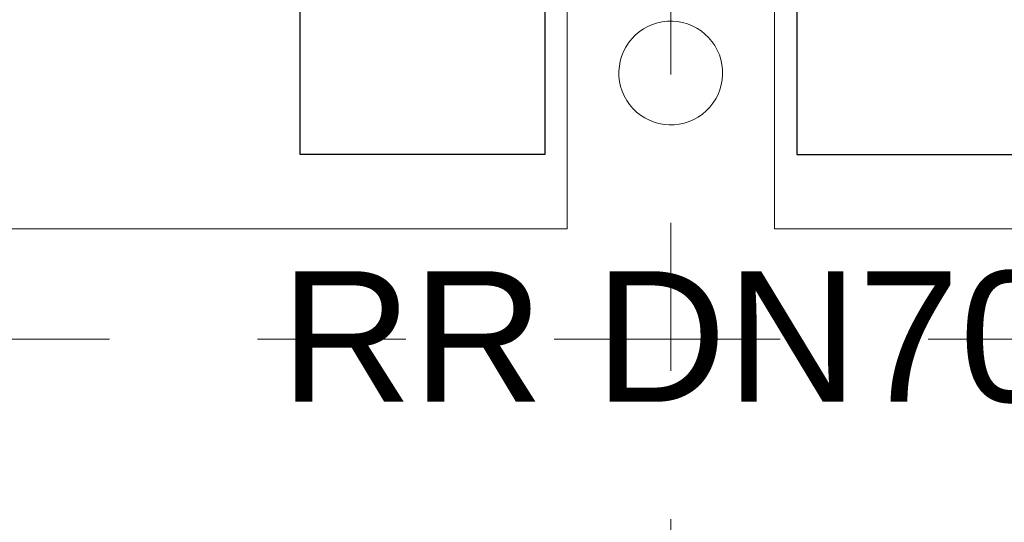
# Model space of a CAD drawing. Header units: metres. Extents: x -180 to 4, y -49 to 6.
# Tile 135 of 256: x -145.46 to -144.796, y -40.242 to -39.903. Entities that reach past the tile are written whole.
import ezdxf

# ---------------------------------------------------------------- set-up
doc = ezdxf.new("R2010")
doc.units = ezdxf.units.M
doc.header["$LTSCALE"] = 0.05
doc.header["$PDMODE"] = 1
doc.header["$PDSIZE"] = -2
doc.linetypes.add('ISO-10 Strichpunktlinie', pattern=[4.699, 3.048, -0.762, 0.127, -0.762])
doc.linetypes.add('Linienart-53', pattern=[5.291531, 3.175, -1.058062, 0.352704, -0.705764])
doc.layers.get('0').update_dxf_attribs({"lineweight": 25})
for name, color, linetype, lineweight, true_color in [('30 -33 Aussenwände- 7 Fassade_ Elemente', 7, 'Continuous', 9, 0x00aacc), ('70 -72 Beschriftung- 1 Beschriftung allgemein', 7, 'Continuous', 9, 0xff6633), ('70 -72 Beschriftung- 7 Detailverweise Linie', 7, 'Continuous', 9, 0x00dd00), ('70 -76 Bemaßung- 2 Allgemein', 7, 'Continuous', 5, 0x6666cc)]:
    doc.layers.add(name, color=color, linetype=linetype, lineweight=lineweight, true_color=true_color)
for name, color, linetype, lineweight in [('40 -41 Abwasser_Wasser_Gas- 2 Wasser-1', 7, 'Continuous', 15), ('70 -71 Achsen- 1 Gebäudeachsen', 7, 'Linienart-53', 18), ('Keine', 7, 'Continuous', 9)]:
    doc.layers.add(name, color=color, linetype=linetype, lineweight=lineweight)
doc.styles.add('Arial', font='arial.ttf')
doc.dimstyles.new('k+k_klein', dxfattribs={"dimtxt": 0.100689, "dimasz": 0.05302, "dimexe": 0.05, "dimexo": 0.15, "dimgap": 0.005, "dimtad": 1, "dimdec": 3, "dimtxsty": 'Arial', "dimblk": 'VW_SLASH-2', "dimblk1": 'VW_SLASH-2', "dimblk2": 'VW_SLASH-2', "dimcen": 0, "dimdle": 0.025, "dimadec": 3, "dimazin": 0, "dimtfac": 0.75, "dimtdec": 3, "dimtix": 1, "dimtmove": 0, "dimatfit": 0, "dimldrblk": 'VW_FILLEDARROW', "dimfxl": 0.1, "dimfxlon": 1, "dimfrac": 2, "dimtolj": 1, "dimarcsym": 0})

# ---------------------------------------------------------------- blocks, each defined once
blk = doc.blocks.new('Gruppe-36')
at = {"layer": '70 -72 Beschriftung- 1 Beschriftung allgemein', "insert": (-145.021, -40.07272), "char_height": 0.088103, "attachment_point": 2, "line_spacing_factor": 0.969685, "style": 'Arial'}
blk.add_mtext('RR DN70', dxfattribs=at)
at = {"color": 255}
blk.add_wipeout([(-145.05131, -39.92154), (-145.04945, -39.91865), (-145.04731, -39.91596), (-145.04493, -39.91349), (-145.04231, -39.91127), (-145.03948, -39.90931), (-145.03648, -39.90764), (-145.03333, -39.90628), (-145.03006, -39.90523), (-145.0267, -39.9045), (-145.02329, -39.90411), (-145.01985, -39.90405), (-145.01643, -39.90433), (-145.01305, -39.90495), (-145.00975, -39.90589), (-145.00656, -39.90715), (-145.0035, -39.90872), (-145.00061, -39.91059), (-144.99792, -39.91272), (-144.99545, -39.91511), (-144.99323, -39.91773), (-144.99128, -39.92055), (-144.98961, -39.92355), (-144.98824, -39.92671), (-144.98719, -39.92998), (-144.98647, -39.93333), (-144.98607, -39.93675), (-144.98602, -39.94018), (-144.9863, -39.9436), (-144.98691, -39.94698), (-144.98786, -39.95029), (-144.98912, -39.95348), (-144.99069, -39.95654), (-144.99255, -39.95942), (-144.99469, -39.96211), (-144.99707, -39.96458), (-144.99969, -39.9668), (-145.00252, -39.96876), (-145.00552, -39.97043), (-145.00867, -39.97179), (-145.01194, -39.97284), (-145.0153, -39.97357), (-145.01871, -39.97396), (-145.02215, -39.97402), (-145.02557, -39.97374), (-145.02895, -39.97312), (-145.03225, -39.97218), (-145.03544, -39.97092), (-145.0385, -39.96935), (-145.04139, -39.96748), (-145.04408, -39.96535), (-145.04655, -39.96296), (-145.04877, -39.96034), (-145.05072, -39.95752), (-145.05239, -39.95452), (-145.05376, -39.95136), (-145.05481, -39.94809), (-145.05553, -39.94474), (-145.05593, -39.94132), (-145.05598, -39.93789), (-145.0557, -39.93447), (-145.05509, -39.93109), (-145.05414, -39.92778), (-145.05288, -39.92459)], dxfattribs=at).dxf.layer = '40 -41 Abwasser_Wasser_Gas- 2 Wasser-1'
at = {"layer": '40 -41 Abwasser_Wasser_Gas- 2 Wasser-1', "flags": 128}
blk.add_lwpolyline([(-145.05131, -39.92154), (-145.04945, -39.91865), (-145.04731, -39.91596), (-145.04493, -39.91349), (-145.04231, -39.91127), (-145.03948, -39.90931), (-145.03648, -39.90764), (-145.03333, -39.90628), (-145.03006, -39.90523), (-145.0267, -39.9045), (-145.02329, -39.90411), (-145.01985, -39.90405), (-145.01643, -39.90433), (-145.01305, -39.90495), (-145.00975, -39.90589), (-145.00656, -39.90715), (-145.0035, -39.90872), (-145.00061, -39.91059), (-144.99792, -39.91272), (-144.99545, -39.91511), (-144.99323, -39.91773), (-144.99128, -39.92055), (-144.98961, -39.92355), (-144.98824, -39.92671), (-144.98719, -39.92998), (-144.98647, -39.93333), (-144.98607, -39.93675), (-144.98602, -39.94018), (-144.9863, -39.9436), (-144.98691, -39.94698), (-144.98786, -39.95029), (-144.98912, -39.95348), (-144.99069, -39.95654), (-144.99255, -39.95942), (-144.99469, -39.96211), (-144.99707, -39.96458), (-144.99969, -39.9668), (-145.00252, -39.96876), (-145.00552, -39.97043), (-145.00867, -39.97179), (-145.01194, -39.97284), (-145.0153, -39.97357), (-145.01871, -39.97396), (-145.02215, -39.97402), (-145.02557, -39.97374), (-145.02895, -39.97312), (-145.03225, -39.97218), (-145.03544, -39.97092), (-145.0385, -39.96935), (-145.04139, -39.96748), (-145.04408, -39.96535), (-145.04655, -39.96296), (-145.04877, -39.96034), (-145.05072, -39.95752), (-145.05239, -39.95452), (-145.05376, -39.95136), (-145.05481, -39.94809), (-145.05553, -39.94474), (-145.05593, -39.94132), (-145.05598, -39.93789), (-145.0557, -39.93447), (-145.05509, -39.93109), (-145.05414, -39.92778), (-145.05288, -39.92459)], close=True, dxfattribs=at)
blk = doc.blocks.new('Gruppe-41')
at = {"layer": '40 -41 Abwasser_Wasser_Gas- 2 Wasser-1', "color": 7}
blk.add_blockref('Gruppe-36', (0, 0), dxfattribs=at)
blk = doc.blocks.new('Gruppe-3030')
at = {"color": 255}
blk.add_wipeout([(-137.421, -40.04404), (-145.021, -40.04404), (-145.021, -39.04704), (-137.421, -39.04704)], dxfattribs=at).dxf.layer = '30 -33 Aussenwände- 7 Fassade_ Elemente'
blk.add_wipeout([(-137.646, -39.80204), (-137.646, -39.04704), (-144.796, -39.04704), (-144.796, -39.80204), (-144.951, -39.80204), (-144.951, -40.04404), (-137.491, -40.04404), (-137.491, -39.80204)], dxfattribs=at).dxf.layer = '30 -33 Aussenwände- 7 Fassade_ Elemente'
at = {"layer": '30 -33 Aussenwände- 7 Fassade_ Elemente', "flags": 128}
blk.add_lwpolyline([(-137.646, -39.80204), (-137.646, -39.04704), (-144.796, -39.04704), (-144.796, -39.80204), (-144.951, -39.80204), (-144.951, -40.04404), (-137.491, -40.04404), (-137.491, -39.80204)], close=True, dxfattribs=at)
at = {"color": 255, "lineweight": 25}
blk.add_wipeout([(-144.796, -39.80204), (-144.796, -39.86204), (-144.936, -39.86204), (-144.936, -39.99404), (-144.771, -39.99404), (-144.771, -39.80204)], dxfattribs=at).dxf.layer = '30 -33 Aussenwände- 7 Fassade_ Elemente'
at = {"layer": '30 -33 Aussenwände- 7 Fassade_ Elemente', "lineweight": 25, "flags": 128}
blk.add_lwpolyline([(-144.796, -39.80204), (-144.796, -39.86204), (-144.936, -39.86204), (-144.936, -39.99404), (-144.771, -39.99404), (-144.771, -39.80204)], close=True, dxfattribs=at)
blk = doc.blocks.new('Gruppe-3170')
at = {"color": 255}
blk.add_wipeout([(-145.021, -40.04404), (-152.621, -40.04404), (-152.621, -39.04704), (-145.021, -39.04704)], dxfattribs=at).dxf.layer = '30 -33 Aussenwände- 7 Fassade_ Elemente'
blk.add_wipeout([(-145.246, -39.80204), (-145.246, -39.04704), (-152.396, -39.04704), (-152.396, -39.80204), (-152.551, -39.80204), (-152.551, -40.04404), (-145.091, -40.04404), (-145.091, -39.80204)], dxfattribs=at).dxf.layer = '30 -33 Aussenwände- 7 Fassade_ Elemente'
at = {"layer": '30 -33 Aussenwände- 7 Fassade_ Elemente', "flags": 128}
blk.add_lwpolyline([(-145.246, -39.80204), (-145.246, -39.04704), (-152.396, -39.04704), (-152.396, -39.80204), (-152.551, -39.80204), (-152.551, -40.04404), (-145.091, -40.04404), (-145.091, -39.80204)], close=True, dxfattribs=at)
at = {"color": 255, "lineweight": 25}
blk.add_wipeout([(-145.246, -39.80204), (-145.246, -39.86204), (-145.106, -39.86204), (-145.106, -39.99404), (-145.271, -39.99404), (-145.271, -39.80204)], dxfattribs=at).dxf.layer = '30 -33 Aussenwände- 7 Fassade_ Elemente'
at = {"layer": '30 -33 Aussenwände- 7 Fassade_ Elemente', "lineweight": 25, "flags": 128}
blk.add_lwpolyline([(-145.246, -39.80204), (-145.246, -39.86204), (-145.106, -39.86204), (-145.106, -39.99404), (-145.271, -39.99404), (-145.271, -39.80204)], close=True, dxfattribs=at)
blk = doc.blocks.new('_01-OG1_Tragwerk (2D)')
at = {"layer": 'Keine', "color": 7}
blk.add_blockref('Gruppe-41', (0, 0), dxfattribs=at)
at = {"layer": '30 -33 Aussenwände- 7 Fassade_ Elemente', "color": 7}
blk.add_blockref('Gruppe-3030', (0, 0), dxfattribs=at)
blk.add_blockref('Gruppe-3170', (0, 0), dxfattribs=at)
blk = doc.blocks.new('_OG1_2D (2D)')
at = {"layer": '70 -72 Beschriftung- 7 Detailverweise Linie', "linetype": 'ISO-10 Strichpunktlinie', "flags": 128}
blk.add_lwpolyline([(-160.15352994, -39.09857212), (-99.45100868, -39.09857212), (-99.45100868, -40.11857212), (-160.15352994, -40.11857212)], close=True, dxfattribs=at)
blk = doc.blocks.new('VW_SLASH-2')
at = {"color": 0, "linetype": 'ByBlock', "lineweight": -2, "transparency": 16777216}
blk.add_line((0.472, 0), (-1, 0), dxfattribs=at)
at = {"color": 0, "lineweight": 5, "transparency": 16777216, "flags": 128}
blk.add_lwpolyline([(0.5, 0.5), (-0.5, -0.5)], dxfattribs=at)
blk = doc.blocks.new('*D16756')
at = {"layer": '70 -76 Bemaßung- 2 Allgemein', "color": 0, "lineweight": -2}
for p, q in [((-145.306, -44.17204), (-145.306, -44.32204)), ((-145.091, -44.17204), (-145.091, -44.32204)), ((-145.35902, -44.27204), (-145.41204, -44.27204)), ((-145.091, -44.27204), (-145.306, -44.27204)), ((-145.03798, -44.27204), (-144.98496, -44.27204))]:
    blk.add_line(p, q, dxfattribs=at)
at = {"layer": 'Defpoints', "color": 0}
for p in [(-145.306, -39.54704), (-145.091, -40.04404), (-145.306, -44.27204)]:
    blk.add_point(p, dxfattribs=at)
at = {"layer": '70 -76 Bemaßung- 2 Allgemein', "color": 0, "lineweight": -2, "xscale": 0.05302001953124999, "yscale": 0.05302001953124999, "zscale": 0.05302001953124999}
blk.add_blockref('VW_SLASH-2', (-145.306, -44.27204), dxfattribs=at)
at = {"layer": '70 -76 Bemaßung- 2 Allgemein', "color": 0, "lineweight": -2, "xscale": 0.05302001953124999, "yscale": 0.05302001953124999, "zscale": 0.05302001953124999, "rotation": 180}
blk.add_blockref('VW_SLASH-2', (-145.091, -44.27204), dxfattribs=at)
at = {"layer": '70 -76 Bemaßung- 2 Allgemein', "color": 0, "insert": (-145.41497, -44.18108), "char_height": 0.1006887, "attachment_point": 5, "style": 'Arial'}
blk.add_mtext('\\A1;21\\S5^ ;', dxfattribs=at)
blk = doc.blocks.new('VW_FILLEDARROW')
at = {"linetype": 'Continuous', "lineweight": 0, "transparency": 16777216}
blk.add_hatch(color=0, dxfattribs=at).paths.add_polyline_path([(-2.829, 0.758), (0, 0), (-2.829, -0.758)])
at = {"color": 0, "lineweight": 5, "transparency": 16777216, "flags": 128}
blk.add_lwpolyline([(-2.829, 0.758), (0, 0), (-2.829, -0.758)], close=True, dxfattribs=at)
blk = doc.blocks.new('*D16757')
at = {"layer": '70 -76 Bemaßung- 2 Allgemein', "color": 0, "lineweight": -2}
for p, q in [((-145.091, -44.17204), (-145.091, -44.32204)), ((-145.021, -44.17204), (-145.021, -44.32204)), ((-145.14402, -44.27204), (-145.19704, -44.27204)), ((-145.021, -44.27204), (-145.091, -44.27204)), ((-144.96798, -44.27204), (-144.91496, -44.27204))]:
    blk.add_line(p, q, dxfattribs=at)
at = {"layer": 'Defpoints', "color": 0}
for p in [(-145.091, -40.04404), (-145.021, -41.29404), (-145.091, -44.27204)]:
    blk.add_point(p, dxfattribs=at)
at = {"layer": '70 -76 Bemaßung- 2 Allgemein', "color": 0, "lineweight": -2, "xscale": 0.05302001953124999, "yscale": 0.05302001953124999, "zscale": 0.05302001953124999}
blk.add_blockref('VW_SLASH-2', (-145.091, -44.27204), dxfattribs=at)
at = {"layer": '70 -76 Bemaßung- 2 Allgemein', "color": 0, "lineweight": -2, "xscale": 0.05302001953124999, "yscale": 0.05302001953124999, "zscale": 0.05302001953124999, "rotation": 180}
blk.add_blockref('VW_SLASH-2', (-145.021, -44.27204), dxfattribs=at)
at = {"layer": '70 -76 Bemaßung- 2 Allgemein', "color": 0, "insert": (-145.14, -44.18108), "char_height": 0.100689, "attachment_point": 5, "style": 'Arial'}
blk.add_mtext('\\A1;7', dxfattribs=at)
blk = doc.blocks.new('*D16758')
at = {"layer": '70 -76 Bemaßung- 2 Allgemein', "color": 0, "lineweight": -2}
for p, q in [((-145.021, -44.17204), (-145.021, -44.32204)), ((-144.951, -44.17204), (-144.951, -44.32204)), ((-145.07402, -44.27204), (-145.12704, -44.27204)), ((-144.951, -44.27204), (-145.021, -44.27204)), ((-144.89798, -44.27204), (-144.84496, -44.27204))]:
    blk.add_line(p, q, dxfattribs=at)
at = {"layer": 'Defpoints', "color": 0}
for p in [(-144.951, -40.04404), (-145.021, -41.29404), (-145.021, -44.27204)]:
    blk.add_point(p, dxfattribs=at)
at = {"layer": '70 -76 Bemaßung- 2 Allgemein', "color": 0, "lineweight": -2, "xscale": 0.05302001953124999, "yscale": 0.05302001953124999, "zscale": 0.05302001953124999}
blk.add_blockref('VW_SLASH-2', (-145.021, -44.27204), dxfattribs=at)
at = {"layer": '70 -76 Bemaßung- 2 Allgemein', "color": 0, "lineweight": -2, "xscale": 0.05302001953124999, "yscale": 0.05302001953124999, "zscale": 0.05302001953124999, "rotation": 180}
blk.add_blockref('VW_SLASH-2', (-144.951, -44.27204), dxfattribs=at)
at = {"layer": '70 -76 Bemaßung- 2 Allgemein', "color": 0, "insert": (-144.90533, -44.18108), "char_height": 0.100689, "attachment_point": 5, "style": 'Arial'}
blk.add_mtext('\\A1;7', dxfattribs=at)
blk = doc.blocks.new('*D16759')
at = {"layer": '70 -76 Bemaßung- 2 Allgemein', "color": 0, "lineweight": -2}
for p, q in [((-144.951, -44.17204), (-144.951, -44.32204)), ((-144.736, -44.17204), (-144.736, -44.32204)), ((-145.00402, -44.27204), (-145.05704, -44.27204)), ((-144.736, -44.27204), (-144.951, -44.27204)), ((-144.68298, -44.27204), (-144.62996, -44.27204))]:
    blk.add_line(p, q, dxfattribs=at)
at = {"layer": 'Defpoints', "color": 0}
for p in [(-144.736, -39.54704), (-144.951, -40.04404), (-144.951, -44.27204)]:
    blk.add_point(p, dxfattribs=at)
at = {"layer": '70 -76 Bemaßung- 2 Allgemein', "color": 0, "lineweight": -2, "xscale": 0.05302001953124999, "yscale": 0.05302001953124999, "zscale": 0.05302001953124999}
blk.add_blockref('VW_SLASH-2', (-144.951, -44.27204), dxfattribs=at)
at = {"layer": '70 -76 Bemaßung- 2 Allgemein', "color": 0, "lineweight": -2, "xscale": 0.05302001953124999, "yscale": 0.05302001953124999, "zscale": 0.05302001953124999, "rotation": 180}
blk.add_blockref('VW_SLASH-2', (-144.736, -44.27204), dxfattribs=at)
at = {"layer": '70 -76 Bemaßung- 2 Allgemein', "color": 0, "insert": (-144.62703, -44.18108), "char_height": 0.1006887, "attachment_point": 5, "style": 'Arial'}
blk.add_mtext('\\A1;21\\S5^ ;', dxfattribs=at)
blk = doc.blocks.new('Gruppe-16656')
at = {"layer": '70 -72 Beschriftung- 1 Beschriftung allgemein', "insert": (-145.021, -40.07272), "char_height": 0.088103, "attachment_point": 2, "line_spacing_factor": 0.969685, "style": 'Arial'}
blk.add_mtext('RR DN70', dxfattribs=at)
at = {"color": 255}
blk.add_wipeout([(-145.05131, -39.92154), (-145.04945, -39.91865), (-145.04731, -39.91596), (-145.04493, -39.91349), (-145.04231, -39.91127), (-145.03948, -39.90931), (-145.03648, -39.90764), (-145.03333, -39.90628), (-145.03006, -39.90523), (-145.0267, -39.9045), (-145.02329, -39.90411), (-145.01985, -39.90405), (-145.01643, -39.90433), (-145.01305, -39.90495), (-145.00975, -39.90589), (-145.00656, -39.90715), (-145.0035, -39.90872), (-145.00061, -39.91059), (-144.99792, -39.91272), (-144.99545, -39.91511), (-144.99323, -39.91773), (-144.99128, -39.92055), (-144.98961, -39.92355), (-144.98824, -39.92671), (-144.98719, -39.92998), (-144.98647, -39.93333), (-144.98607, -39.93675), (-144.98602, -39.94018), (-144.9863, -39.9436), (-144.98691, -39.94698), (-144.98786, -39.95029), (-144.98912, -39.95348), (-144.99069, -39.95654), (-144.99255, -39.95942), (-144.99469, -39.96211), (-144.99707, -39.96458), (-144.99969, -39.9668), (-145.00252, -39.96876), (-145.00552, -39.97043), (-145.00867, -39.97179), (-145.01194, -39.97284), (-145.0153, -39.97357), (-145.01871, -39.97396), (-145.02215, -39.97402), (-145.02557, -39.97374), (-145.02895, -39.97312), (-145.03225, -39.97218), (-145.03544, -39.97092), (-145.0385, -39.96935), (-145.04139, -39.96748), (-145.04408, -39.96535), (-145.04655, -39.96296), (-145.04877, -39.96034), (-145.05072, -39.95752), (-145.05239, -39.95452), (-145.05376, -39.95136), (-145.05481, -39.94809), (-145.05553, -39.94474), (-145.05593, -39.94132), (-145.05598, -39.93789), (-145.0557, -39.93447), (-145.05509, -39.93109), (-145.05414, -39.92778), (-145.05288, -39.92459)], dxfattribs=at).dxf.layer = '40 -41 Abwasser_Wasser_Gas- 2 Wasser-1'
at = {"layer": '40 -41 Abwasser_Wasser_Gas- 2 Wasser-1', "flags": 128}
blk.add_lwpolyline([(-145.05131, -39.92154), (-145.04945, -39.91865), (-145.04731, -39.91596), (-145.04493, -39.91349), (-145.04231, -39.91127), (-145.03948, -39.90931), (-145.03648, -39.90764), (-145.03333, -39.90628), (-145.03006, -39.90523), (-145.0267, -39.9045), (-145.02329, -39.90411), (-145.01985, -39.90405), (-145.01643, -39.90433), (-145.01305, -39.90495), (-145.00975, -39.90589), (-145.00656, -39.90715), (-145.0035, -39.90872), (-145.00061, -39.91059), (-144.99792, -39.91272), (-144.99545, -39.91511), (-144.99323, -39.91773), (-144.99128, -39.92055), (-144.98961, -39.92355), (-144.98824, -39.92671), (-144.98719, -39.92998), (-144.98647, -39.93333), (-144.98607, -39.93675), (-144.98602, -39.94018), (-144.9863, -39.9436), (-144.98691, -39.94698), (-144.98786, -39.95029), (-144.98912, -39.95348), (-144.99069, -39.95654), (-144.99255, -39.95942), (-144.99469, -39.96211), (-144.99707, -39.96458), (-144.99969, -39.9668), (-145.00252, -39.96876), (-145.00552, -39.97043), (-145.00867, -39.97179), (-145.01194, -39.97284), (-145.0153, -39.97357), (-145.01871, -39.97396), (-145.02215, -39.97402), (-145.02557, -39.97374), (-145.02895, -39.97312), (-145.03225, -39.97218), (-145.03544, -39.97092), (-145.0385, -39.96935), (-145.04139, -39.96748), (-145.04408, -39.96535), (-145.04655, -39.96296), (-145.04877, -39.96034), (-145.05072, -39.95752), (-145.05239, -39.95452), (-145.05376, -39.95136), (-145.05481, -39.94809), (-145.05553, -39.94474), (-145.05593, -39.94132), (-145.05598, -39.93789), (-145.0557, -39.93447), (-145.05509, -39.93109), (-145.05414, -39.92778), (-145.05288, -39.92459)], close=True, dxfattribs=at)
blk = doc.blocks.new('_Achsen (3D)')
at = {"layer": '70 -71 Achsen- 1 Gebäudeachsen', "transparency": 33554687}
blk.add_line((-145.021, 3.79996), (-145.021, -46.17204), dxfattribs=at)
blk = doc.blocks.new('Gruppe-15268')
at = {"layer": '70 -76 Bemaßung- 2 Allgemein'}
for base, p1, p2, text, picture, middle in [((-145.306, -44.27204), (-145.091, -40.04404), (-145.306, -39.54704), '21\\S5^ ;', '*D16756', (-145.41497, -44.18108)), ((-144.951, -44.27204), (-144.736, -39.54704), (-144.951, -40.04404), '21\\S5^ ;', '*D16759', (-144.62703, -44.18108)), ((-145.091, -44.27204), (-145.021, -41.29404), (-145.091, -40.04404), '7', '*D16757', (-145.14, -44.18108)), ((-145.021, -44.27204), (-144.951, -40.04404), (-145.021, -41.29404), '7', '*D16758', (-144.90533, -44.18108))]:
    dim = blk.add_linear_dim(base=base, p1=p1, p2=p2, text=text, dimstyle='k+k_klein', override={"dimtxt": 0.100689, "dimgap": 0.01, "dimpost": '<>', "dimtxsty": 'Arial', "dimtix": 0, "dimtmove": 2}, dxfattribs=at)
    dim.commit()
    dim.dimension.update_dxf_attribs({"geometry": picture, "text_midpoint": middle, "dimtype": 160})
blk = doc.blocks.new('_OG1_2D Bemaßung_ Beschriftung (2D)')
at = {"layer": '70 -76 Bemaßung- 2 Allgemein'}
blk.add_blockref('Gruppe-15268', (0, 0), dxfattribs=at)
at = {"layer": '40 -41 Abwasser_Wasser_Gas- 2 Wasser-1', "color": 7}
blk.add_blockref('Gruppe-16656', (0, 0), dxfattribs=at)

msp = doc.modelspace()

# ---------------------------------------------------------------- block references
at = {"layer": 'Keine', "color": 1}
msp.add_blockref('_01-OG1_Tragwerk (2D)', (0, 0), dxfattribs=at)

# ---------------------------------------------------------------- next in the draw order: block references
msp.add_blockref('_OG1_2D (2D)', (0, 0), dxfattribs=at)

# ---------------------------------------------------------------- next in the draw order: block references
msp.add_blockref('_OG1_2D Bemaßung_ Beschriftung (2D)', (0, 0), dxfattribs=at)

# ---------------------------------------------------------------- next in the draw order: block references
msp.add_blockref('_Achsen (3D)', (0, 0), dxfattribs=at)

doc.saveas('drawing.dxf')
